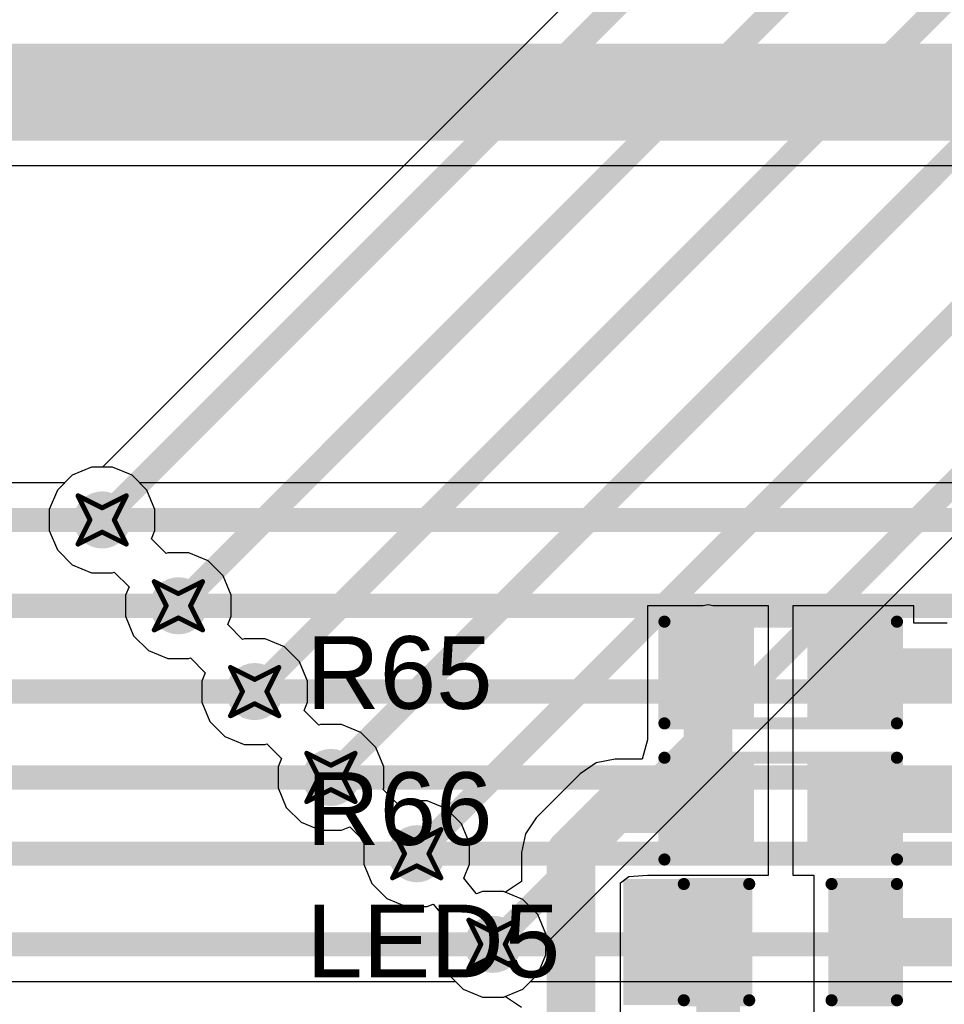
# Model space of a CAD drawing. Header units: inches. Extents: x -0.03 to 9.71, y 0 to 4.44.
# Tile 76 of 118: x 1.38 to 1.76, y 1.91 to 2.32. Entities that reach past the tile are written whole.
import ezdxf

# ---------------------------------------------------------------- set-up
doc = ezdxf.new("R2010")
doc.units = ezdxf.units.IN
doc.header["$MEASUREMENT"] = 0
for name, color, linetype in [('Bottom Layer', 5, 'Continuous'), ('Drill Drawing', 1, 'Continuous'), ('Layer 1', 16, 'Continuous'), ('Layer 2', 76, 'Continuous'), ('Top Layer', 1, 'Continuous'), ('Top Overlay', 2, 'Continuous'), ('Top Paste', 8, 'Continuous'), ('Top Solder', 216, 'Continuous'), ('Via Holes', 16, 'Continuous')]:
    doc.layers.add(name, color=color, linetype=linetype)
doc.styles.add('Arial', font='txt', dxfattribs={"height": 0.2})

# ---------------------------------------------------------------- blocks, each defined once
blk = doc.blocks.new('R___0603_37')
at = {"layer": 'Top Layer'}
for points in [[(-0.015, 0.0175), (-0.015, -0.0175), (-0.045, -0.0175), (-0.045, 0.0175)], [(0.045, 0.0175), (0.045, -0.0175), (0.015, -0.0175), (0.015, 0.0175)]]:
    blk.add_hatch(color=1, dxfattribs=at).paths.add_polyline_path(points)
at = {"layer": 'Top Paste'}
for points in [[(-0.015, 0.0175), (-0.015, -0.0175), (-0.045, -0.0175), (-0.045, 0.0175)], [(0.045, 0.0175), (0.045, -0.0175), (0.015, -0.0175), (0.015, 0.0175)]]:
    blk.add_hatch(color=8, dxfattribs=at).paths.add_polyline_path(points)
at = {"layer": 'Top Solder'}
for points in [[(-0.011, 0.0215), (-0.011, -0.0215), (-0.049, -0.0215), (-0.049, 0.0215)], [(0.049, 0.0215), (0.049, -0.0215), (0.011, -0.0215), (0.011, 0.0215)]]:
    blk.add_hatch(color=216, dxfattribs=at).paths.add_polyline_path(points)
at = {"layer": 'Top Overlay', "const_width": 0.005}
for points in [[(0.048, 0.021), (-0.048, 0.021)], [(-0.048, 0.021), (-0.048, -0.021)], [(0.048, 0.021), (0.048, -0.021)], [(0.048, -0.021), (-0.048, -0.021)]]:
    blk.add_lwpolyline(points, dxfattribs=at)
at = {"layer": 'Top Overlay', "const_width": 0.0025}
for points in [[(-0.04925, 0.021, 1), (-0.04675, 0.021, 1)], [(-0.04925, 0.021, 1), (-0.04675, 0.021, 1)], [(0.04675, 0.021, 1), (0.04925, 0.021, 1)], [(0.04675, 0.021, 1), (0.04925, 0.021, 1)], [(-0.04925, -0.021, 1), (-0.04675, -0.021, 1)], [(-0.04925, -0.021, 1), (-0.04675, -0.021, 1)], [(0.04675, -0.021, 1), (0.04925, -0.021, 1)], [(0.04675, -0.021, 1), (0.04925, -0.021, 1)]]:
    blk.add_lwpolyline(points, format="xyb", close=True, dxfattribs=at)
blk = doc.blocks.new('R___0603_38')
at = {"layer": 'Top Layer'}
for points in [[(-0.015, 0.0175), (-0.015, -0.0175), (-0.045, -0.0175), (-0.045, 0.0175)], [(0.045, 0.0175), (0.045, -0.0175), (0.015, -0.0175), (0.015, 0.0175)]]:
    blk.add_hatch(color=1, dxfattribs=at).paths.add_polyline_path(points)
at = {"layer": 'Top Paste'}
for points in [[(-0.015, 0.0175), (-0.015, -0.0175), (-0.045, -0.0175), (-0.045, 0.0175)], [(0.045, 0.0175), (0.045, -0.0175), (0.015, -0.0175), (0.015, 0.0175)]]:
    blk.add_hatch(color=8, dxfattribs=at).paths.add_polyline_path(points)
at = {"layer": 'Top Solder'}
for points in [[(-0.011, 0.0215), (-0.011, -0.0215), (-0.049, -0.0215), (-0.049, 0.0215)], [(0.049, 0.0215), (0.049, -0.0215), (0.011, -0.0215), (0.011, 0.0215)]]:
    blk.add_hatch(color=216, dxfattribs=at).paths.add_polyline_path(points)
at = {"layer": 'Top Overlay', "const_width": 0.005}
for points in [[(0.048, 0.021), (-0.048, 0.021)], [(-0.048, 0.021), (-0.048, -0.021)], [(0.048, 0.021), (0.048, -0.021)], [(0.048, -0.021), (-0.048, -0.021)]]:
    blk.add_lwpolyline(points, dxfattribs=at)
at = {"layer": 'Top Overlay', "const_width": 0.0025}
for points in [[(-0.04925, 0.021, 1), (-0.04675, 0.021, 1)], [(-0.04925, 0.021, 1), (-0.04675, 0.021, 1)], [(0.04675, 0.021, 1), (0.04925, 0.021, 1)], [(0.04675, 0.021, 1), (0.04925, 0.021, 1)], [(-0.04925, -0.021, 1), (-0.04675, -0.021, 1)], [(-0.04925, -0.021, 1), (-0.04675, -0.021, 1)], [(0.04675, -0.021, 1), (0.04925, -0.021, 1)], [(0.04675, -0.021, 1), (0.04925, -0.021, 1)]]:
    blk.add_lwpolyline(points, format="xyb", close=True, dxfattribs=at)
blk = doc.blocks.new('LED_0603_98')
at = {"layer": 'Top Layer'}
for points in [[(-0.03937, 0.01969), (-0.01969, 0.01969), (-0.01969, -0.01969), (-0.03937, -0.01969)], [(0.01969, 0.01969), (0.03937, 0.01969), (0.03937, -0.01969), (0.01969, -0.01969)]]:
    blk.add_hatch(color=1, dxfattribs=at).paths.add_polyline_path(points)
at = {"layer": 'Top Overlay'}
blk.add_hatch(color=2, dxfattribs=at).paths.add_polyline_path([(0.044, -0.026), (0.069, -0.026), (0.069, 0.026), (0.044, 0.026)])
at = {"layer": 'Top Paste'}
for points in [[(-0.03937, 0.01969), (-0.01969, 0.01969), (-0.01969, -0.01969), (-0.03937, -0.01969)], [(0.01969, 0.01969), (0.03937, 0.01969), (0.03937, -0.01969), (0.01969, -0.01969)]]:
    blk.add_hatch(color=8, dxfattribs=at).paths.add_polyline_path(points)
at = {"layer": 'Top Solder'}
for points in [[(-0.04337, 0.02369), (-0.01569, 0.02369), (-0.01569, -0.02369), (-0.04337, -0.02369)], [(0.01569, 0.02369), (0.04337, 0.02369), (0.04337, -0.02369), (0.01569, -0.02369)]]:
    blk.add_hatch(color=216, dxfattribs=at).paths.add_polyline_path(points)
at = {"layer": 'Top Overlay', "const_width": 0.005}
for points in [[(-0.017, 0.024), (-0.044, 0.024)], [(-0.044, 0.024), (-0.044, -0.024)], [(0.044, 0.024), (0.017, 0.024)], [(0.044, 0.024), (0.044, -0.024)], [(-0.017, -0.024), (-0.044, -0.024)], [(0.044, -0.024), (0.017, -0.024)]]:
    blk.add_lwpolyline(points, dxfattribs=at)
at = {"layer": 'Top Overlay', "const_width": 0.0025}
for points in [[(-0.04525, 0.024, 1), (-0.04275, 0.024, 1)], [(-0.04525, 0.024, 1), (-0.04275, 0.024, 1)], [(-0.01825, 0.024, 1), (-0.01575, 0.024, 1)], [(0.01575, 0.024, 1), (0.01825, 0.024, 1)], [(0.04275, 0.024, 1), (0.04525, 0.024, 1)], [(0.04275, 0.024, 1), (0.04525, 0.024, 1)], [(-0.04525, -0.024, 1), (-0.04275, -0.024, 1)], [(-0.04525, -0.024, 1), (-0.04275, -0.024, 1)], [(-0.01825, -0.024, 1), (-0.01575, -0.024, 1)], [(0.01575, -0.024, 1), (0.01825, -0.024, 1)], [(0.04275, -0.024, 1), (0.04525, -0.024, 1)], [(0.04275, -0.024, 1), (0.04525, -0.024, 1)]]:
    blk.add_lwpolyline(points, format="xyb", close=True, dxfattribs=at)

msp = doc.modelspace()

# ---------------------------------------------------------------- hatches: boundary and pattern name
at = {"layer": 'Bottom Layer'}
h = msp.add_hatch(color=5, dxfattribs=at)
edge = h.paths.add_edge_path()
edge.add_arc((1.41339, 2.11417), 0.01181, 0, 360)
h = msp.add_hatch(color=5, dxfattribs=at)
edge = h.paths.add_edge_path()
edge.add_arc((1.44488, 2.07874), 0.01181, 0, 360)
h = msp.add_hatch(color=5, dxfattribs=at)
edge = h.paths.add_edge_path()
edge.add_arc((1.47638, 2.04331), 0.01181, 0, 360)
h = msp.add_hatch(color=5, dxfattribs=at)
edge = h.paths.add_edge_path()
edge.add_arc((1.50787, 2.00787), 0.01181, 0, 360)
h = msp.add_hatch(color=5, dxfattribs=at)
edge = h.paths.add_edge_path()
edge.add_arc((1.54331, 1.97638), 0.01181, 0, 360)
h = msp.add_hatch(color=5, dxfattribs=at)
edge = h.paths.add_edge_path()
edge.add_arc((1.5748, 1.93898), 0.01181, 0, 360)
at = {"layer": 'Layer 1'}
h = msp.add_hatch(color=16, dxfattribs=at)
edge = h.paths.add_edge_path()
edge.add_arc((1.41339, 2.11417), 0.01181, 0, 360)
h = msp.add_hatch(color=16, dxfattribs=at)
edge = h.paths.add_edge_path()
edge.add_arc((1.44488, 2.07874), 0.01181, 0, 360)
h = msp.add_hatch(color=16, dxfattribs=at)
edge = h.paths.add_edge_path()
edge.add_arc((1.47638, 2.04331), 0.01181, 0, 360)
h = msp.add_hatch(color=16, dxfattribs=at)
edge = h.paths.add_edge_path()
edge.add_arc((1.50787, 2.00787), 0.01181, 0, 360)
h = msp.add_hatch(color=16, dxfattribs=at)
edge = h.paths.add_edge_path()
edge.add_arc((1.54331, 1.97638), 0.01181, 0, 360)
h = msp.add_hatch(color=16, dxfattribs=at)
edge = h.paths.add_edge_path()
edge.add_arc((1.5748, 1.93898), 0.01181, 0, 360)
at = {"layer": 'Layer 2'}
h = msp.add_hatch(color=76, dxfattribs=at)
edge = h.paths.add_edge_path()
edge.add_arc((1.41339, 2.11417), 0.01181, 0, 360)
h = msp.add_hatch(color=76, dxfattribs=at)
edge = h.paths.add_edge_path()
edge.add_arc((1.44488, 2.07874), 0.01181, 0, 360)
h = msp.add_hatch(color=76, dxfattribs=at)
edge = h.paths.add_edge_path()
edge.add_arc((1.47638, 2.04331), 0.01181, 0, 360)
h = msp.add_hatch(color=76, dxfattribs=at)
edge = h.paths.add_edge_path()
edge.add_arc((1.50787, 2.00787), 0.01181, 0, 360)
h = msp.add_hatch(color=76, dxfattribs=at)
edge = h.paths.add_edge_path()
edge.add_arc((1.54331, 1.97638), 0.01181, 0, 360)
h = msp.add_hatch(color=76, dxfattribs=at)
edge = h.paths.add_edge_path()
edge.add_arc((1.5748, 1.93898), 0.01181, 0, 360)
at = {"layer": 'Top Layer'}
h = msp.add_hatch(color=1, dxfattribs=at)
edge = h.paths.add_edge_path()
edge.add_arc((1.41339, 2.11417), 0.01181, 0, 360)
h = msp.add_hatch(color=1, dxfattribs=at)
edge = h.paths.add_edge_path()
edge.add_arc((1.44488, 2.07874), 0.01181, 0, 360)
h = msp.add_hatch(color=1, dxfattribs=at)
edge = h.paths.add_edge_path()
edge.add_arc((1.47638, 2.04331), 0.01181, 0, 360)
h = msp.add_hatch(color=1, dxfattribs=at)
edge = h.paths.add_edge_path()
edge.add_arc((1.50787, 2.00787), 0.01181, 0, 360)
h = msp.add_hatch(color=1, dxfattribs=at)
edge = h.paths.add_edge_path()
edge.add_arc((1.54331, 1.97638), 0.01181, 0, 360)
h = msp.add_hatch(color=1, dxfattribs=at)
edge = h.paths.add_edge_path()
edge.add_arc((1.5748, 1.93898), 0.01181, 0, 360)
at = {"layer": 'Via Holes'}
h = msp.add_hatch(color=7, dxfattribs=at)
edge = h.paths.add_edge_path()
edge.add_arc((1.41339, 2.11417), 0.00591, 0, 360)
h = msp.add_hatch(color=7, dxfattribs=at)
edge = h.paths.add_edge_path()
edge.add_arc((1.44488, 2.07874), 0.00591, 0, 360)
h = msp.add_hatch(color=7, dxfattribs=at)
edge = h.paths.add_edge_path()
edge.add_arc((1.47638, 2.04331), 0.00591, 0, 360)
h = msp.add_hatch(color=7, dxfattribs=at)
edge = h.paths.add_edge_path()
edge.add_arc((1.50787, 2.00787), 0.00591, 0, 360)
h = msp.add_hatch(color=7, dxfattribs=at)
edge = h.paths.add_edge_path()
edge.add_arc((1.54331, 1.97638), 0.00591, 0, 360)
h = msp.add_hatch(color=7, dxfattribs=at)
edge = h.paths.add_edge_path()
edge.add_arc((1.5748, 1.93898), 0.00591, 0, 360)

# ---------------------------------------------------------------- linework, layer by layer
at = {"layer": 'Bottom Layer'}
for p, q in [((1.40905, 2.13598), (1.40103, 2.13266)), ((1.41772, 2.13598), (1.40905, 2.13598)), ((1.42574, 2.13266), (1.41772, 2.13598)), ((1.40103, 2.13266), (1.39783, 2.12947)), ((1.42894, 2.12947), (1.42574, 2.13266)), ((1.39783, 2.12947), (1.16516, 2.12947)), ((2.33405, 2.12947), (1.42894, 2.12947)), ((1.32658, 1.92368), (1.55925, 1.92368)), ((1.55925, 1.92368), (1.56245, 1.92049)), ((1.58716, 1.92049), (1.59035, 1.92368)), ((1.59035, 1.92368), (2.49619, 1.92368)), ((1.56245, 1.92049), (1.57046, 1.91717)), ((1.57914, 1.91717), (1.58716, 1.92049)), ((1.57046, 1.91717), (1.57914, 1.91717))]:
    msp.add_line(p, q, dxfattribs=at)
at = {"layer": 'Bottom Layer', "const_width": 0.01}
for points in [[(1.14961, 2.11417), (1.41339, 2.11417)], [(1.41339, 2.11417), (2.34961, 2.11417)], [(1.1811, 2.07874), (1.44488, 2.07874)], [(1.44488, 2.07874), (2.3811, 2.07874)], [(1.2126, 2.04331), (1.47638, 2.04331)], [(1.47638, 2.04331), (2.4126, 2.04331)], [(1.24409, 2.00787), (1.50787, 2.00787)], [(1.50787, 2.00787), (2.44409, 2.00787)], [(1.27953, 1.97638), (1.54331, 1.97638)], [(1.54331, 1.97638), (2.47953, 1.97638)], [(1.31102, 1.93898), (1.5748, 1.93898)], [(1.5748, 1.93898), (3.71102, 1.93898)]]:
    msp.add_lwpolyline(points, dxfattribs=at)
at = {"layer": 'Bottom Layer', "const_width": 0.005}
for points in [[(1.41089, 2.11417, 1), (1.41589, 2.11417, 1)], [(1.41089, 2.11417, 1), (1.41589, 2.11417, 1)], [(1.44238, 2.07874, 1), (1.44738, 2.07874, 1)], [(1.44238, 2.07874, 1), (1.44738, 2.07874, 1)], [(1.47388, 2.04331, 1), (1.47888, 2.04331, 1)], [(1.47388, 2.04331, 1), (1.47888, 2.04331, 1)], [(1.50537, 2.00787, 1), (1.51037, 2.00787, 1)], [(1.50537, 2.00787, 1), (1.51037, 2.00787, 1)], [(1.54081, 1.97638, 1), (1.54581, 1.97638, 1)], [(1.54081, 1.97638, 1), (1.54581, 1.97638, 1)], [(1.5723, 1.93898, 1), (1.5773, 1.93898, 1)], [(1.5723, 1.93898, 1), (1.5773, 1.93898, 1)]]:
    msp.add_lwpolyline(points, format="xyb", close=True, dxfattribs=at)
at = {"layer": 'Drill Drawing', "const_width": 0.002}
for points in [[(1.40339, 2.12417), (1.41339, 2.11917)], [(1.40339, 2.12417), (1.40839, 2.11417)], [(1.41339, 2.11917), (1.42339, 2.12417)], [(1.41839, 2.11417), (1.42339, 2.12417)], [(1.40339, 2.10417), (1.40839, 2.11417)], [(1.41839, 2.11417), (1.42339, 2.10417)], [(1.40339, 2.10417), (1.41339, 2.10917)], [(1.41339, 2.10917), (1.42339, 2.10417)], [(1.43488, 2.08874), (1.44488, 2.08374)], [(1.43488, 2.08874), (1.43988, 2.07874)], [(1.44488, 2.08374), (1.45488, 2.08874)], [(1.44988, 2.07874), (1.45488, 2.08874)], [(1.43488, 2.06874), (1.43988, 2.07874)], [(1.44988, 2.07874), (1.45488, 2.06874)], [(1.43488, 2.06874), (1.44488, 2.07374)], [(1.44488, 2.07374), (1.45488, 2.06874)], [(1.46638, 2.05331), (1.47638, 2.04831)], [(1.46638, 2.05331), (1.47138, 2.04331)], [(1.47638, 2.04831), (1.48638, 2.05331)], [(1.48138, 2.04331), (1.48638, 2.05331)], [(1.46638, 2.03331), (1.47138, 2.04331)], [(1.48138, 2.04331), (1.48638, 2.03331)], [(1.46638, 2.03331), (1.47638, 2.03831)], [(1.47638, 2.03831), (1.48638, 2.03331)], [(1.49787, 2.01787), (1.50787, 2.01287)], [(1.49787, 2.01787), (1.50287, 2.00787)], [(1.50787, 2.01287), (1.51787, 2.01787)], [(1.51287, 2.00787), (1.51787, 2.01787)], [(1.49787, 1.99787), (1.50287, 2.00787)], [(1.51287, 2.00787), (1.51787, 1.99787)], [(1.49787, 1.99787), (1.50787, 2.00287)], [(1.50787, 2.00287), (1.51787, 1.99787)], [(1.53331, 1.98638), (1.54331, 1.98138)], [(1.53331, 1.98638), (1.53831, 1.97638)], [(1.54331, 1.98138), (1.55331, 1.98638)], [(1.54831, 1.97638), (1.55331, 1.98638)], [(1.53331, 1.96638), (1.53831, 1.97638)], [(1.54831, 1.97638), (1.55331, 1.96638)], [(1.53331, 1.96638), (1.54331, 1.97138)], [(1.54331, 1.97138), (1.55331, 1.96638)], [(1.5648, 1.94898), (1.5748, 1.94398)], [(1.5648, 1.94898), (1.5698, 1.93898)], [(1.5748, 1.94398), (1.5848, 1.94898)], [(1.5798, 1.93898), (1.5848, 1.94898)], [(1.5648, 1.92898), (1.5698, 1.93898)], [(1.5798, 1.93898), (1.5848, 1.92898)], [(1.5648, 1.92898), (1.5748, 1.93398)], [(1.5748, 1.93398), (1.5848, 1.92898)]]:
    msp.add_lwpolyline(points, dxfattribs=at)
at = {"layer": 'Drill Drawing', "const_width": 0.001}
for points in [[(1.40289, 2.12417, 1), (1.40389, 2.12417, 1)], [(1.40289, 2.12417, 1), (1.40389, 2.12417, 1)], [(1.42289, 2.12417, 1), (1.42389, 2.12417, 1)], [(1.42289, 2.12417, 1), (1.42389, 2.12417, 1)], [(1.41289, 2.11917, 1), (1.41389, 2.11917, 1)], [(1.41289, 2.11917, 1), (1.41389, 2.11917, 1)], [(1.40789, 2.11417, 1), (1.40889, 2.11417, 1)], [(1.40789, 2.11417, 1), (1.40889, 2.11417, 1)], [(1.41789, 2.11417, 1), (1.41889, 2.11417, 1)], [(1.41789, 2.11417, 1), (1.41889, 2.11417, 1)], [(1.41289, 2.10917, 1), (1.41389, 2.10917, 1)], [(1.41289, 2.10917, 1), (1.41389, 2.10917, 1)], [(1.40289, 2.10417, 1), (1.40389, 2.10417, 1)], [(1.40289, 2.10417, 1), (1.40389, 2.10417, 1)], [(1.42289, 2.10417, 1), (1.42389, 2.10417, 1)], [(1.42289, 2.10417, 1), (1.42389, 2.10417, 1)], [(1.43438, 2.08874, 1), (1.43538, 2.08874, 1)], [(1.43438, 2.08874, 1), (1.43538, 2.08874, 1)], [(1.45438, 2.08874, 1), (1.45538, 2.08874, 1)], [(1.45438, 2.08874, 1), (1.45538, 2.08874, 1)], [(1.44438, 2.08374, 1), (1.44538, 2.08374, 1)], [(1.44438, 2.08374, 1), (1.44538, 2.08374, 1)], [(1.43938, 2.07874, 1), (1.44038, 2.07874, 1)], [(1.43938, 2.07874, 1), (1.44038, 2.07874, 1)], [(1.44938, 2.07874, 1), (1.45038, 2.07874, 1)], [(1.44938, 2.07874, 1), (1.45038, 2.07874, 1)], [(1.44438, 2.07374, 1), (1.44538, 2.07374, 1)], [(1.44438, 2.07374, 1), (1.44538, 2.07374, 1)], [(1.43438, 2.06874, 1), (1.43538, 2.06874, 1)], [(1.43438, 2.06874, 1), (1.43538, 2.06874, 1)], [(1.45438, 2.06874, 1), (1.45538, 2.06874, 1)], [(1.45438, 2.06874, 1), (1.45538, 2.06874, 1)], [(1.46588, 2.05331, 1), (1.46688, 2.05331, 1)], [(1.46588, 2.05331, 1), (1.46688, 2.05331, 1)], [(1.48588, 2.05331, 1), (1.48688, 2.05331, 1)], [(1.48588, 2.05331, 1), (1.48688, 2.05331, 1)], [(1.47588, 2.04831, 1), (1.47688, 2.04831, 1)], [(1.47588, 2.04831, 1), (1.47688, 2.04831, 1)], [(1.47088, 2.04331, 1), (1.47188, 2.04331, 1)], [(1.47088, 2.04331, 1), (1.47188, 2.04331, 1)], [(1.48088, 2.04331, 1), (1.48188, 2.04331, 1)], [(1.48088, 2.04331, 1), (1.48188, 2.04331, 1)], [(1.47588, 2.03831, 1), (1.47688, 2.03831, 1)], [(1.47588, 2.03831, 1), (1.47688, 2.03831, 1)], [(1.46588, 2.03331, 1), (1.46688, 2.03331, 1)], [(1.46588, 2.03331, 1), (1.46688, 2.03331, 1)], [(1.48588, 2.03331, 1), (1.48688, 2.03331, 1)], [(1.48588, 2.03331, 1), (1.48688, 2.03331, 1)], [(1.49737, 2.01787, 1), (1.49837, 2.01787, 1)], [(1.49737, 2.01787, 1), (1.49837, 2.01787, 1)], [(1.51737, 2.01787, 1), (1.51837, 2.01787, 1)], [(1.51737, 2.01787, 1), (1.51837, 2.01787, 1)], [(1.50737, 2.01287, 1), (1.50837, 2.01287, 1)], [(1.50737, 2.01287, 1), (1.50837, 2.01287, 1)], [(1.50237, 2.00787, 1), (1.50337, 2.00787, 1)], [(1.50237, 2.00787, 1), (1.50337, 2.00787, 1)], [(1.51237, 2.00787, 1), (1.51337, 2.00787, 1)], [(1.51237, 2.00787, 1), (1.51337, 2.00787, 1)], [(1.50737, 2.00287, 1), (1.50837, 2.00287, 1)], [(1.50737, 2.00287, 1), (1.50837, 2.00287, 1)], [(1.49737, 1.99787, 1), (1.49837, 1.99787, 1)], [(1.49737, 1.99787, 1), (1.49837, 1.99787, 1)], [(1.51737, 1.99787, 1), (1.51837, 1.99787, 1)], [(1.51737, 1.99787, 1), (1.51837, 1.99787, 1)], [(1.53281, 1.98638, 1), (1.53381, 1.98638, 1)], [(1.53281, 1.98638, 1), (1.53381, 1.98638, 1)], [(1.55281, 1.98638, 1), (1.55381, 1.98638, 1)], [(1.55281, 1.98638, 1), (1.55381, 1.98638, 1)], [(1.54281, 1.98138, 1), (1.54381, 1.98138, 1)], [(1.54281, 1.98138, 1), (1.54381, 1.98138, 1)], [(1.53781, 1.97638, 1), (1.53881, 1.97638, 1)], [(1.53781, 1.97638, 1), (1.53881, 1.97638, 1)], [(1.54781, 1.97638, 1), (1.54881, 1.97638, 1)], [(1.54781, 1.97638, 1), (1.54881, 1.97638, 1)], [(1.54281, 1.97138, 1), (1.54381, 1.97138, 1)], [(1.54281, 1.97138, 1), (1.54381, 1.97138, 1)], [(1.53281, 1.96638, 1), (1.53381, 1.96638, 1)], [(1.53281, 1.96638, 1), (1.53381, 1.96638, 1)], [(1.55281, 1.96638, 1), (1.55381, 1.96638, 1)], [(1.55281, 1.96638, 1), (1.55381, 1.96638, 1)], [(1.5643, 1.94898, 1), (1.5653, 1.94898, 1)], [(1.5643, 1.94898, 1), (1.5653, 1.94898, 1)], [(1.5843, 1.94898, 1), (1.5853, 1.94898, 1)], [(1.5843, 1.94898, 1), (1.5853, 1.94898, 1)], [(1.5743, 1.94398, 1), (1.5753, 1.94398, 1)], [(1.5743, 1.94398, 1), (1.5753, 1.94398, 1)], [(1.5693, 1.93898, 1), (1.5703, 1.93898, 1)], [(1.5693, 1.93898, 1), (1.5703, 1.93898, 1)], [(1.5793, 1.93898, 1), (1.5803, 1.93898, 1)], [(1.5793, 1.93898, 1), (1.5803, 1.93898, 1)], [(1.5743, 1.93398, 1), (1.5753, 1.93398, 1)], [(1.5743, 1.93398, 1), (1.5753, 1.93398, 1)], [(1.5643, 1.92898, 1), (1.5653, 1.92898, 1)], [(1.5643, 1.92898, 1), (1.5653, 1.92898, 1)], [(1.5843, 1.92898, 1), (1.5853, 1.92898, 1)], [(1.5843, 1.92898, 1), (1.5853, 1.92898, 1)]]:
    msp.add_lwpolyline(points, format="xyb", close=True, dxfattribs=at)
at = {"layer": 'Layer 1'}
for p, q in [((1.6151, 2.33751), (1.41357, 2.13598)), ((1.59661, 1.93916), (1.92617, 2.26871)), ((1.40905, 2.13598), (1.40103, 2.13266)), ((1.41357, 2.13598), (1.40905, 2.13598)), ((1.40103, 2.13266), (1.3949, 2.12653)), ((1.3949, 2.12653), (1.39157, 2.11851)), ((1.39157, 2.11851), (1.39157, 2.10984)), ((1.39157, 2.10984), (1.3949, 2.10182)), ((1.3949, 2.10182), (1.40103, 2.09568)), ((1.40103, 2.09568), (1.40905, 2.09236)), ((1.40905, 2.09236), (1.41772, 2.09236)), ((1.41772, 2.09236), (1.41837, 2.09263)), ((1.41837, 2.09263), (1.42449, 2.08651)), ((1.42449, 2.08651), (1.42307, 2.08308)), ((1.42307, 2.08308), (1.42307, 2.0744)), ((1.42307, 2.0744), (1.42639, 2.06639)), ((1.42639, 2.06639), (1.43253, 2.06025)), ((1.43253, 2.06025), (1.44054, 2.05693)), ((1.44054, 2.05693), (1.44922, 2.05693)), ((1.44922, 2.05693), (1.44986, 2.0572)), ((1.44986, 2.0572), (1.45599, 2.05107)), ((1.45599, 2.05107), (1.45457, 2.04765)), ((1.45457, 2.04765), (1.45457, 2.03897)), ((1.45457, 2.03897), (1.45789, 2.03095)), ((1.45789, 2.03095), (1.46402, 2.02482)), ((1.46402, 2.02482), (1.47204, 2.0215)), ((1.47204, 2.0215), (1.48072, 2.0215)), ((1.48072, 2.0215), (1.48136, 2.02176)), ((1.48136, 2.02176), (1.48748, 2.01564)), ((1.48748, 2.01564), (1.48606, 2.01221)), ((1.48606, 2.01221), (1.48606, 2.00354)), ((1.48606, 2.00354), (1.48938, 1.99552)), ((1.48938, 1.99552), (1.49552, 1.98938)), ((1.49552, 1.98938), (1.50354, 1.98606)), ((1.50354, 1.98606), (1.51221, 1.98606)), ((1.51221, 1.98606), (1.51564, 1.98748)), ((1.51564, 1.98748), (1.52176, 1.98136)), ((1.52176, 1.98136), (1.5215, 1.98072)), ((1.5215, 1.98072), (1.5215, 1.97204)), ((1.5215, 1.97204), (1.52482, 1.96402)), ((1.52482, 1.96402), (1.53095, 1.95789)), ((1.53095, 1.95789), (1.53897, 1.95457)), ((1.54765, 1.95457), (1.55007, 1.95557)), ((1.55007, 1.95557), (1.55023, 1.95546)), ((1.55023, 1.95546), (1.5554, 1.94912)), ((1.53897, 1.95457), (1.54765, 1.95457)), ((1.5554, 1.94912), (1.55299, 1.94332)), ((1.55299, 1.94332), (1.55299, 1.93464)), ((1.59661, 1.93464), (1.59661, 1.93916)), ((1.55299, 1.93464), (1.55631, 1.92662)), ((1.59329, 1.92662), (1.59661, 1.93464)), ((1.55631, 1.92662), (1.56245, 1.92049)), ((1.58716, 1.92049), (1.59329, 1.92662)), ((1.56245, 1.92049), (1.57046, 1.91717)), ((1.57914, 1.91717), (1.58716, 1.92049)), ((1.57046, 1.91717), (1.57914, 1.91717))]:
    msp.add_line(p, q, dxfattribs=at)
at = {"layer": 'Layer 1', "const_width": 0.01}
for points in [[(1.41339, 2.11417), (1.66719, 2.36797)], [(1.44488, 2.07874), (1.71448, 2.34834)], [(1.47638, 2.04331), (1.76655, 2.33348)], [(1.50787, 2.00787), (1.81535, 2.31535)], [(1.54331, 1.97638), (1.86614, 2.29921)], [(1.5748, 1.93898), (1.91535, 2.27953)]]:
    msp.add_lwpolyline(points, dxfattribs=at)
at = {"layer": 'Layer 1', "const_width": 0.005}
for points in [[(1.41089, 2.11417, 1), (1.41589, 2.11417, 1)], [(1.44238, 2.07874, 1), (1.44738, 2.07874, 1)], [(1.47388, 2.04331, 1), (1.47888, 2.04331, 1)], [(1.50537, 2.00787, 1), (1.51037, 2.00787, 1)], [(1.54081, 1.97638, 1), (1.54581, 1.97638, 1)], [(1.5723, 1.93898, 1), (1.5773, 1.93898, 1)]]:
    msp.add_lwpolyline(points, format="xyb", close=True, dxfattribs=at)
at = {"layer": 'Layer 2'}
for p, q in [((0.91714, 2.26053), (1.98627, 2.26053)), ((1.40905, 2.13598), (1.40103, 2.13266)), ((1.41772, 2.13598), (1.40905, 2.13598)), ((1.42574, 2.13266), (1.41772, 2.13598)), ((1.40103, 2.13266), (1.3949, 2.12653)), ((1.43188, 2.12653), (1.42574, 2.13266)), ((1.3949, 2.12653), (1.39157, 2.11851)), ((1.4352, 2.11851), (1.43188, 2.12653)), ((1.39157, 2.11851), (1.39157, 2.10984)), ((1.4352, 2.10984), (1.4352, 2.11851)), ((1.39157, 2.10984), (1.3949, 2.10182)), ((1.43378, 2.10641), (1.4352, 2.10984)), ((1.4399, 2.10029), (1.43378, 2.10641)), ((1.3949, 2.10182), (1.40103, 2.09568)), ((1.44054, 2.10055), (1.4399, 2.10029)), ((1.44922, 2.10055), (1.44054, 2.10055)), ((1.45724, 2.09723), (1.44922, 2.10055)), ((1.40103, 2.09568), (1.40905, 2.09236)), ((1.46337, 2.0911), (1.45724, 2.09723)), ((1.40905, 2.09236), (1.41772, 2.09236)), ((1.41772, 2.09236), (1.41837, 2.09263)), ((1.41837, 2.09263), (1.42449, 2.08651)), ((1.46669, 2.08308), (1.46337, 2.0911)), ((1.42449, 2.08651), (1.42307, 2.08308)), ((1.42307, 2.08308), (1.42307, 2.0744)), ((1.46669, 2.0744), (1.46669, 2.08308)), ((1.42307, 2.0744), (1.42639, 2.06639)), ((1.46527, 2.07098), (1.46669, 2.0744)), ((1.4714, 2.06485), (1.46527, 2.07098)), ((1.42639, 2.06639), (1.43253, 2.06025)), ((1.47204, 2.06512), (1.4714, 2.06485)), ((1.48072, 2.06512), (1.47204, 2.06512)), ((1.48873, 2.0618), (1.48072, 2.06512)), ((1.49487, 2.05566), (1.48873, 2.0618)), ((1.43253, 2.06025), (1.44054, 2.05693)), ((1.44054, 2.05693), (1.44922, 2.05693)), ((1.44922, 2.05693), (1.44986, 2.0572)), ((1.44986, 2.0572), (1.45599, 2.05107)), ((1.49819, 2.04765), (1.49487, 2.05566)), ((1.45599, 2.05107), (1.45457, 2.04765)), ((1.45457, 2.04765), (1.45457, 2.03897)), ((1.49819, 2.03897), (1.49819, 2.04765)), ((1.45457, 2.03897), (1.45789, 2.03095)), ((1.49677, 2.03554), (1.49819, 2.03897)), ((1.50289, 2.02942), (1.49677, 2.03554)), ((1.45789, 2.03095), (1.46402, 2.02482)), ((1.50354, 2.02969), (1.50289, 2.02942)), ((1.51221, 2.02969), (1.50354, 2.02969)), ((1.52023, 2.02637), (1.51221, 2.02969)), ((1.46402, 2.02482), (1.47204, 2.0215)), ((1.52636, 2.02023), (1.52023, 2.02637)), ((1.47204, 2.0215), (1.48072, 2.0215)), ((1.48072, 2.0215), (1.48136, 2.02176)), ((1.48136, 2.02176), (1.48748, 2.01564)), ((1.52969, 2.01221), (1.52636, 2.02023)), ((1.48748, 2.01564), (1.48606, 2.01221)), ((1.48606, 2.01221), (1.48606, 2.00354)), ((1.52969, 2.00354), (1.52969, 2.01221)), ((1.48606, 2.00354), (1.48938, 1.99552)), ((1.52942, 2.00289), (1.52969, 2.00354)), ((1.53554, 1.99677), (1.52942, 2.00289)), ((1.53897, 1.99819), (1.53554, 1.99677)), ((1.54765, 1.99819), (1.53897, 1.99819)), ((1.55566, 1.99487), (1.54765, 1.99819)), ((1.48938, 1.99552), (1.49552, 1.98938)), ((1.5618, 1.98873), (1.55566, 1.99487)), ((1.49552, 1.98938), (1.50354, 1.98606)), ((1.56512, 1.98072), (1.5618, 1.98873)), ((1.50354, 1.98606), (1.51221, 1.98606)), ((1.51221, 1.98606), (1.51564, 1.98748)), ((1.51564, 1.98748), (1.52176, 1.98136)), ((1.52176, 1.98136), (1.5215, 1.98072)), ((1.5215, 1.98072), (1.5215, 1.97204)), ((1.56512, 1.97204), (1.56512, 1.98072)), ((1.5215, 1.97204), (1.52482, 1.96402)), ((1.56271, 1.96624), (1.56512, 1.97204)), ((1.52482, 1.96402), (1.53095, 1.95789)), ((1.56788, 1.95989), (1.56271, 1.96624)), ((1.56804, 1.95978), (1.56788, 1.95989)), ((1.57046, 1.96079), (1.56804, 1.95978)), ((1.57914, 1.96079), (1.57046, 1.96079)), ((1.58716, 1.95747), (1.57914, 1.96079)), ((1.53095, 1.95789), (1.53897, 1.95457)), ((1.54765, 1.95457), (1.55007, 1.95557)), ((1.55007, 1.95557), (1.55023, 1.95546)), ((1.55023, 1.95546), (1.5554, 1.94912)), ((1.59329, 1.95133), (1.58716, 1.95747)), ((1.53897, 1.95457), (1.54765, 1.95457)), ((1.59661, 1.94332), (1.59329, 1.95133)), ((1.5554, 1.94912), (1.55299, 1.94332)), ((1.55299, 1.94332), (1.55299, 1.93464)), ((1.59661, 1.93464), (1.59661, 1.94332)), ((1.55299, 1.93464), (1.55631, 1.92662)), ((1.59329, 1.92662), (1.59661, 1.93464)), ((1.55631, 1.92662), (1.56245, 1.92049)), ((1.58716, 1.92049), (1.59329, 1.92662)), ((1.56245, 1.92049), (1.57046, 1.91717)), ((1.57914, 1.91717), (1.58716, 1.92049)), ((1.57046, 1.91717), (1.57914, 1.91717))]:
    msp.add_line(p, q, dxfattribs=at)
at = {"layer": 'Layer 2', "const_width": 0.04}
msp.add_lwpolyline([(0.91714, 2.29078), (1.98522, 2.29078)], dxfattribs=at)
at = {"layer": 'Top Layer'}
for p, q in [((1.40905, 2.13598), (1.40103, 2.13266)), ((1.41772, 2.13598), (1.40905, 2.13598)), ((1.42574, 2.13266), (1.41772, 2.13598)), ((1.40103, 2.13266), (1.3949, 2.12653)), ((1.43188, 2.12653), (1.42574, 2.13266)), ((1.3949, 2.12653), (1.39157, 2.11851)), ((1.4352, 2.11851), (1.43188, 2.12653)), ((1.39157, 2.11851), (1.39157, 2.10984)), ((1.4352, 2.10984), (1.4352, 2.11851)), ((1.39157, 2.10984), (1.3949, 2.10182)), ((1.43378, 2.10641), (1.4352, 2.10984)), ((1.4399, 2.10029), (1.43378, 2.10641)), ((1.3949, 2.10182), (1.40103, 2.09568)), ((1.44054, 2.10055), (1.4399, 2.10029)), ((1.44922, 2.10055), (1.44054, 2.10055)), ((1.45724, 2.09723), (1.44922, 2.10055)), ((1.40103, 2.09568), (1.40905, 2.09236)), ((1.46337, 2.0911), (1.45724, 2.09723)), ((1.40905, 2.09236), (1.41772, 2.09236)), ((1.41772, 2.09236), (1.41837, 2.09263)), ((1.41837, 2.09263), (1.42449, 2.08651)), ((1.46669, 2.08308), (1.46337, 2.0911)), ((1.42449, 2.08651), (1.42307, 2.08308)), ((1.42307, 2.08308), (1.42307, 2.0744)), ((1.46669, 2.0744), (1.46669, 2.08308)), ((1.66163, 2.07868), (1.6386, 2.07868)), ((1.6386, 2.07868), (1.6386, 2.02368)), ((1.6636, 2.07907), (1.66163, 2.07868)), ((1.66557, 2.07868), (1.6636, 2.07907)), ((1.6886, 2.07868), (1.66557, 2.07868)), ((1.6886, 2.02368), (1.6886, 2.07868)), ((1.7486, 2.07868), (1.6986, 2.07868)), ((1.6986, 2.07868), (1.6986, 2.02368)), ((1.7486, 2.07157), (1.7486, 2.07868)), ((1.42307, 2.0744), (1.42639, 2.06639)), ((1.46527, 2.07098), (1.46669, 2.0744)), ((1.4714, 2.06485), (1.46527, 2.07098)), ((1.76234, 2.07157), (1.7486, 2.07157)), ((1.42639, 2.06639), (1.43253, 2.06025)), ((1.47204, 2.06512), (1.4714, 2.06485)), ((1.48072, 2.06512), (1.47204, 2.06512)), ((1.48873, 2.0618), (1.48072, 2.06512)), ((1.49487, 2.05566), (1.48873, 2.0618)), ((1.43253, 2.06025), (1.44054, 2.05693)), ((1.44054, 2.05693), (1.44922, 2.05693)), ((1.44922, 2.05693), (1.44986, 2.0572)), ((1.44986, 2.0572), (1.45599, 2.05107)), ((1.49819, 2.04765), (1.49487, 2.05566)), ((1.45599, 2.05107), (1.45457, 2.04765)), ((1.45457, 2.04765), (1.45457, 2.03897)), ((1.49819, 2.03897), (1.49819, 2.04765)), ((1.45457, 2.03897), (1.45789, 2.03095)), ((1.49677, 2.03554), (1.49819, 2.03897)), ((1.50289, 2.02942), (1.49677, 2.03554)), ((1.45789, 2.03095), (1.46402, 2.02482)), ((1.50354, 2.02969), (1.50289, 2.02942)), ((1.51221, 2.02969), (1.50354, 2.02969)), ((1.52023, 2.02637), (1.51221, 2.02969)), ((1.46402, 2.02482), (1.47204, 2.0215)), ((1.52636, 2.02023), (1.52023, 2.02637)), ((1.47204, 2.0215), (1.48072, 2.0215)), ((1.48072, 2.0215), (1.48136, 2.02176)), ((1.48136, 2.02176), (1.48748, 2.01564)), ((1.6386, 2.02339), (1.63645, 2.01539)), ((1.6386, 2.02368), (1.6386, 2.02368)), ((1.6386, 2.02368), (1.6386, 2.02339)), ((1.6886, 2.0225), (1.6886, 2.02368)), ((1.6886, 2.02368), (1.6886, 2.02368)), ((1.6886, 1.9675), (1.6886, 2.0225)), ((1.6886, 2.0225), (1.6886, 2.0225)), ((1.6986, 2.02368), (1.6986, 2.02368)), ((1.6986, 2.02368), (1.6986, 2.0225)), ((1.6986, 2.0225), (1.6986, 2.0225)), ((1.6986, 2.0225), (1.6986, 1.9675)), ((1.52969, 2.01221), (1.52636, 2.02023)), ((1.48748, 2.01564), (1.48606, 2.01221)), ((1.48606, 2.01221), (1.48606, 2.00354)), ((1.52969, 2.00354), (1.52969, 2.01221)), ((1.61738, 2.01384), (1.61076, 2.00942)), ((1.62518, 2.01539), (1.61738, 2.01384)), ((1.63645, 2.01539), (1.62518, 2.01539)), ((1.61076, 2.00942), (1.59258, 1.99124)), ((1.61076, 2.00942), (1.61076, 2.00942)), ((1.48606, 2.00354), (1.48938, 1.99552)), ((1.52942, 2.00289), (1.52969, 2.00354)), ((1.53554, 1.99677), (1.52942, 2.00289)), ((1.53897, 1.99819), (1.53554, 1.99677)), ((1.54765, 1.99819), (1.53897, 1.99819)), ((1.55566, 1.99487), (1.54765, 1.99819)), ((1.48938, 1.99552), (1.49552, 1.98938)), ((1.5618, 1.98873), (1.55566, 1.99487)), ((1.49552, 1.98938), (1.50354, 1.98606)), ((1.56512, 1.98072), (1.5618, 1.98873)), ((1.59258, 1.99124), (1.58816, 1.98463)), ((1.50354, 1.98606), (1.51221, 1.98606)), ((1.51221, 1.98606), (1.51564, 1.98748)), ((1.51564, 1.98748), (1.52176, 1.98136)), ((1.58816, 1.98463), (1.58661, 1.97682)), ((1.52176, 1.98136), (1.5215, 1.98072)), ((1.5215, 1.98072), (1.5215, 1.97204)), ((1.56512, 1.97204), (1.56512, 1.98072)), ((1.58661, 1.97682), (1.58661, 1.9649)), ((1.5215, 1.97204), (1.52482, 1.96402)), ((1.56271, 1.96624), (1.56512, 1.97204)), ((1.63084, 1.96691), (1.6386, 1.9675)), ((1.6386, 1.9675), (1.6386, 1.9675)), ((1.6386, 1.9675), (1.6886, 1.9675)), ((1.6986, 1.9675), (1.70728, 1.9675)), ((1.70728, 1.9675), (1.70728, 1.9102)), ((1.52482, 1.96402), (1.53095, 1.95789)), ((1.56788, 1.95989), (1.56271, 1.96624)), ((1.58661, 1.9649), (1.57996, 1.96045)), ((1.62739, 1.96434), (1.63084, 1.96691)), ((1.62739, 1.72035), (1.62739, 1.96434)), ((1.56804, 1.95978), (1.56788, 1.95989)), ((1.57046, 1.96079), (1.56804, 1.95978)), ((1.57914, 1.96079), (1.57046, 1.96079)), ((1.57996, 1.96045), (1.57914, 1.96079)), ((1.53095, 1.95789), (1.53897, 1.95457)), ((1.54765, 1.95457), (1.55007, 1.95557)), ((1.55007, 1.95557), (1.55023, 1.95546)), ((1.55023, 1.95546), (1.5554, 1.94912)), ((1.53897, 1.95457), (1.54765, 1.95457)), ((1.5554, 1.94912), (1.55299, 1.94332)), ((1.55299, 1.94332), (1.55299, 1.93464)), ((1.55299, 1.93464), (1.55631, 1.92662)), ((1.55631, 1.92662), (1.56245, 1.92049)), ((1.56245, 1.92049), (1.57046, 1.91717)), ((1.57046, 1.91717), (1.57914, 1.91717)), ((1.57914, 1.91717), (1.57996, 1.9175)), ((1.57996, 1.9175), (1.58661, 1.91306))]:
    msp.add_line(p, q, dxfattribs=at)
for points, const_width in [([(1.6636, 2.05118), (1.6636, 2.05868)], 0.02), ([(1.6636, 2), (1.6636, 2.05118)], 0.02), ([(1.7236, 2.05118), (1.78032, 2.05118)], 0.02), ([(1.607, 1.97682), (1.62518, 1.995)], 0.02), ([(1.62518, 1.995), (1.6636, 1.995)], 0.02), ([(1.7236, 1.995), (1.78004, 1.995)], 0.02), ([(1.607, 1.7119), (1.607, 1.97682)], 0.02), ([(1.72872, 1.93988), (1.78224, 1.93988)], 0.02), ([(1.66791, 1.92412), (1.66791, 1.9302)], 0.018), ([(1.66782, 1.92403), (1.66791, 1.92412)], 0.018), ([(1.66782, 1.8837), (1.66782, 1.92403)], 0.018)]:
    msp.add_lwpolyline(points, dxfattribs=dict(at, const_width=const_width))
for points, const_width in [([(1.6586, 2.05868, 1), (1.6686, 2.05868, 1)], 0.01), ([(1.6586, 2.05118, 1), (1.6686, 2.05118, 1)], 0.01), ([(1.6586, 2.05118, 1), (1.6686, 2.05118, 1)], 0.01), ([(1.7186, 2.05118, 1), (1.7286, 2.05118, 1)], 0.01), ([(1.6586, 2, 1), (1.6686, 2, 1)], 0.01), ([(1.62018, 1.995, 1), (1.63018, 1.995, 1)], 0.01), ([(1.62018, 1.995, 1), (1.63018, 1.995, 1)], 0.01), ([(1.6586, 1.995, 1), (1.6686, 1.995, 1)], 0.01), ([(1.7186, 1.995, 1), (1.7286, 1.995, 1)], 0.01), ([(1.602, 1.97682, 1), (1.612, 1.97682, 1)], 0.01), ([(1.602, 1.97682, 1), (1.612, 1.97682, 1)], 0.01), ([(1.72372, 1.93988, 1), (1.73372, 1.93988, 1)], 0.01), ([(1.66341, 1.9302, 1), (1.67241, 1.9302, 1)], 0.009), ([(1.66332, 1.92403, 1), (1.67232, 1.92403, 1)], 0.009), ([(1.66332, 1.92403, 1), (1.67232, 1.92403, 1)], 0.009), ([(1.66341, 1.92412, 1), (1.67241, 1.92412, 1)], 0.009), ([(1.66341, 1.92412, 1), (1.67241, 1.92412, 1)], 0.009)]:
    msp.add_lwpolyline(points, format="xyb", close=True, dxfattribs=dict(at, const_width=const_width))

# ---------------------------------------------------------------- block references
at = {"rotation": 180}
for name, p in [('R___0603_38', (1.6936, 2.05118)), ('R___0603_37', (1.6936, 1.995)), ('LED_0603_98', (1.6976, 1.93988))]:
    msp.add_blockref(name, p, dxfattribs=at)

# ---------------------------------------------------------------- texts
at = {"layer": 'Top Overlay', "style": 'Arial'}
for s, p in [('R65', (1.49772, 2.03619)), ('R66', (1.49772, 1.98001)), ('LED5', (1.49772, 1.92537))]:
    msp.add_text(s, height=0.03, dxfattribs=at).set_placement(p)

doc.saveas('drawing.dxf')
